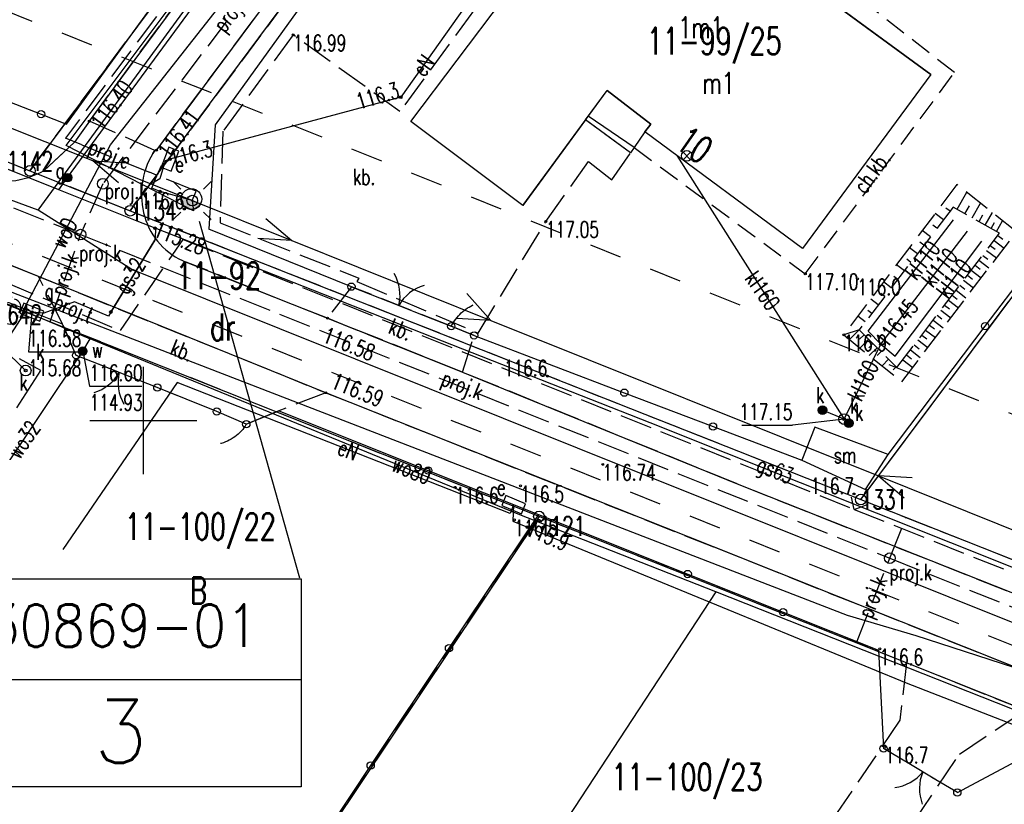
# Model space of a CAD drawing. Extents: x 6572638 to 13149531, y 5838629 to 11678088.
# Tile 22 of 37: x 6573744 to 6573790, y 5838982 to 5839019. Entities that reach past the tile are written whole.
import ezdxf
from ezdxf.enums import TextEntityAlignment as Align

# ---------------------------------------------------------------- set-up
doc = ezdxf.new("R2010")
doc.units = 0
doc.header["$MEASUREMENT"] = 0
for name, pattern in [('1', [0]), ('11', [3, 2.5, -0.5]), ('1_1', [0]), ('1_14', [0]), ('1_OTDM', [0]), ('1_OTKC', [1.5, 1, -0.5]), ('1_OTKJ', [2, 1.5, -0.5]), ('1_OTKK', [0]), ('1_OTKU', [2, 1.5, -0.5]), ('1_OTRK', [1.75, 1.25, -0.5]), ('1_OTRKG', [1.75, 1.25, -0.5]), ('2_EGBS', [0]), ('2_EGBSG', [0]), ('2_EGBU_A', [0]), ('2_EGBW_W', [1, 0.5, -0.5]), ('3_SUEP_A', [0]), ('3_SUGP', [0]), ('3_SUKM', [0]), ('3_SUKP', [0]), ('3_SULO', [0]), ('3_SUPP_P', [2, 1.5, -0.5]), ('3_SUTP_A', [0]), ('3_SUWP', [0]), ('GDE', [0]), ('GUK', [2, 1.5, -0.5])]:
    doc.linetypes.add(name, pattern=pattern)
doc.layers.get('0').update_dxf_attribs({"color": 250, "linetype": 'CONTINUOUS'})
for name, color, linetype in [('_L_NAP', 7, 'CONTINUOUS'), ('DZIALKI', 7, 'GDE'), ('EADTD_T_0', 7, 'CONTINUOUS'), ('EAPADR_T_0', 214, 'CONTINUOUS'), ('EBTPO_L_0_A', 7, '1'), ('EGBB_E_T_0', 7, 'CONTINUOUS'), ('EGBB_E_T_1', 7, 'CONTINUOUS'), ('EGBB_L_0', 7, '2_EGBU_A'), ('EGBE_L_3', 7, '2_EGBS'), ('EUZOU_T_0_A', 3, 'CONTINUOUS'), ('KONTURY', 3, 'GUK'), ('NUMERY_DZIALEK', 7, 'CONTINUOUS'), ('NUMERY_KONTUROW', 3, 'CONTINUOUS'), ('NUMERY_PUNKTOW', 7, 'CONTINUOUS'), ('OPIS_LNAP', 250, 'CONTINUOUS'), ('OTD_E_T_5', 7, 'CONTINUOUS'), ('OTD_L_8', 7, '1_OTDM'), ('OTK_E_T_1', 7, 'CONTINUOUS'), ('OTK_E_T_3', 7, 'CONTINUOUS'), ('OTK_L_0', 7, '1_OTKJ'), ('OTK_L_1', 7, '1_OTKK'), ('OTK_L_18', 7, '1_1'), ('OTK_L_2', 7, '1_OTKC'), ('OTK_L_4', 7, '1_OTKU'), ('OTO_L_0', 7, 'CONTINUOUS'), ('OTO_L_1', 7, 'CONTINUOUS'), ('OTO_L_2', 7, 'CONTINUOUS'), ('OTR_L_1', 7, '1_OTRK'), ('OTR_T_0', 7, 'CONTINUOUS'), ('OTR_T_1', 7, 'CONTINUOUS'), ('OTZ_T_0', 3, 'CONTINUOUS'), ('P_SUEP_E_T_0', 1, 'CONTINUOUS'), ('P_SUEP_L_0', 1, '3_SUPP_P'), ('P_SUK_E_T_6', 34, 'CONTINUOUS'), ('P_SUK_T_3', 34, 'CONTINUOUS'), ('P_SUKP_E_T_0', 34, 'CONTINUOUS'), ('P_SUKP_L_0', 34, '3_SUPP_P'), ('P_SUTP_E_T_0', 30, 'CONTINUOUS'), ('P_SUTP_L_0', 30, '3_SUPP_P'), ('PUNKTY', 7, 'CONTINUOUS'), ('SUE_E_T_1', 1, 'CONTINUOUS'), ('SUE_T_3', 7, 'CONTINUOUS'), ('SUE_T_4', 1, 'CONTINUOUS'), ('SUEP_E_T_0', 1, 'CONTINUOUS'), ('SUEP_L_0', 1, '3_SUEP_A'), ('SUER_T_0', 1, 'CONTINUOUS'), ('SUG_E_T_1', 52, 'CONTINUOUS'), ('SUG_E_T_4', 52, 'CONTINUOUS'), ('SUG_T_0', 52, 'CONTINUOUS'), ('SUG_T_2', 52, 'CONTINUOUS'), ('SUGP_E_T_0', 52, 'CONTINUOUS'), ('SUGP_L_0', 52, '3_SUGP'), ('SUGR_T_0', 52, 'CONTINUOUS'), ('SUK_E_T_5', 34, 'CONTINUOUS'), ('SUK_L_3', 34, '3_SUKM'), ('SUK_T_4', 34, 'CONTINUOUS'), ('SUKP_E_T_0', 34, 'CONTINUOUS'), ('SUKP_L_0', 34, '3_SUKP'), ('SUKR_T_0', 34, 'CONTINUOUS'), ('SUL_L_1', 7, '3_SULO'), ('SUP_E_T_1', 7, 'CONTINUOUS'), ('SUP_T_2', 7, 'CONTINUOUS'), ('SUP_T_4', 7, 'CONTINUOUS'), ('SUTP_L_0', 30, '3_SUTP_A'), ('SUW_E_T_2', 5, 'CONTINUOUS'), ('SUW_T_5', 5, 'CONTINUOUS'), ('SUWP_E_T_0', 5, 'CONTINUOUS'), ('SUWP_L_0', 5, '3_SUWP'), ('SUWR_T_0', 5, 'CONTINUOUS'), ('ZAKRES_L_0', 7, '11')]:
    doc.layers.add(name, color=color, linetype=linetype)
doc.styles.add('SIMPLEBX', font='simplex.shx', dxfattribs={"width": 0.7})
doc.styles.get("Standard").update_dxf_attribs({"font": 'Simplex.SHX', "width": 0.75})

# ---------------------------------------------------------------- blocks, each defined once
blk = doc.blocks.new('GRT')
at = {"linetype": 'CONTINUOUS'}
blk.add_circle((0, 0), 0.25, dxfattribs=at)
blk = doc.blocks.new('1_PADR')
at = {"linetype": 'CONTINUOUS'}
for p, q in [((-0.17675, -0.17675), (0.17675, 0.17675)), ((0.17675, -0.17675), (-0.17675, 0.17675))]:
    blk.add_line(p, q, dxfattribs=at)
blk.add_circle((0, 0), 0.25, dxfattribs=at)
blk = doc.blocks.new('2_OTRN')
at = {"linetype": 'CONTINUOUS'}
blk.add_circle((0, 0), 0.045, dxfattribs=at)
blk = doc.blocks.new('2_OTRS')
at = {"linetype": 'CONTINUOUS'}
blk.add_circle((0, 0), 0.045, dxfattribs=at)
blk = doc.blocks.new('2_OTZL')
at = {"linetype": 'CONTINUOUS'}
blk.add_circle((0, 0), 0.045, dxfattribs=at)
for centre, start, end in [((-0.357, 0.116), 102.1445, 221.86), ((0, 0.375), 30.1401, 149.8599), ((0.357, 0.116), 318.14, 77.8555), ((-0.22, -0.303), 174.1482, 293.8542), ((0.22, -0.303), 246.1458, 5.8518)]:
    blk.add_arc(centre, 0.375, start, end, dxfattribs=at)
blk = doc.blocks.new('4_SUKS')
at = {"linetype": 'CONTINUOUS'}
blk.add_circle((0, 0), 0.25, dxfattribs=at)
blk = doc.blocks.new('4_SUEO_W')
at = {"linetype": 'CONTINUOUS'}
for p, q in [((-0.53035, 0.53035), (-0.8839, 0.8839)), ((0.53035, 0.53035), (0.8839, 0.8839)), ((-0.53035, -0.53035), (-0.8839, -0.8839)), ((0.53035, -0.53035), (0.8839, -0.8839))]:
    blk.add_line(p, q, dxfattribs=at)
blk.add_circle((0, 0), 0.025, dxfattribs=at)
blk = doc.blocks.new('4_SUPP')
at = {"linetype": 'CONTINUOUS'}
blk.add_circle((0, 0), 0.25, dxfattribs=at)
blk = doc.blocks.new('4_SUES')
at = {"linetype": 'CONTINUOUS'}
for p, q in [((0.5, 0.25), (-0.5, 0.25)), ((-0.5, 0.25), (-0.5, -0.25)), ((0.5, -0.25), (0.5, 0.25)), ((-0.5, -0.25), (0.5, -0.25))]:
    blk.add_line(p, q, dxfattribs=at)
blk = doc.blocks.new('4_SUPS')
at = {"linetype": 'CONTINUOUS'}
blk.add_circle((0, 0), 0.0625, dxfattribs=at)
blk = doc.blocks.new('4_SUGS')
at = {"linetype": 'CONTINUOUS'}
for p, q in [((0.5, 0.25), (-0.5, 0.25)), ((-0.5, 0.25), (-0.5, -0.25)), ((0.5, -0.25), (0.5, 0.25)), ((-0.5, -0.25), (0.5, -0.25))]:
    blk.add_line(p, q, dxfattribs=at)
blk = doc.blocks.new('4_SUGW')
at = {"linetype": 'CONTINUOUS'}
for radius in [0.2, 0.175, 0.15, 0.125, 0.1, 0.075, 0.05, 0.025, 0.00715]:
    blk.add_circle((0, 0), radius, dxfattribs=at)
blk = doc.blocks.new('4_SUKU')
at = {"linetype": 'CONTINUOUS'}
for radius in [0.2, 0.175, 0.15, 0.125, 0.1, 0.075, 0.05, 0.025, 0.00715]:
    blk.add_circle((0, 0), radius, dxfattribs=at)
blk = doc.blocks.new('4_SUPW')
at = {"linetype": 'CONTINUOUS'}
blk.add_circle((0, 0), 0.25, dxfattribs=at)
blk = doc.blocks.new('4_SUWW')
at = {"linetype": 'CONTINUOUS'}
for radius in [0.2, 0.175, 0.15, 0.125, 0.1, 0.075, 0.05, 0.025, 0.00715]:
    blk.add_circle((0, 0), radius, dxfattribs=at)

msp = doc.modelspace()

# ---------------------------------------------------------------- hatches: boundary and pattern name
at = {"layer": 'SUEP_L_0', "linetype": '3_SUEP_A'}
h = msp.add_hatch(color=4, dxfattribs=at)
edge = h.paths.add_edge_path()
edge.add_line((6573751.78374, 5839010.4782), (6573752.68346, 5839010.1359))
edge.add_arc((6573752.24135, 5839010.32743), 0.48181, 161.764272, 336.576851, ccw=False)

# ---------------------------------------------------------------- linework, layer by layer
at = {"layer": '_L_NAP', "color": 5}
for p, q in [((6573739.7399, 5838992.62379), (6573757.35196, 5838992.62379)), ((6573757.35196, 5838992.62379), (6573757.35196, 5838982.93679)), ((6573739.7399, 5838987.94171), (6573757.35196, 5838987.94171)), ((6573757.35196, 5838982.93679), (6573739.7399, 5838982.93679))]:
    msp.add_line(p, q, dxfattribs=at)
at = {"layer": 'DZIALKI'}
for p, q in [((6573766.16, 5839040.47), (6573744.71, 5839011.64)), ((6573749.39, 5839009.78), (6573769.79, 5839037.21)), ((6573714.35, 5839023.63), (6573744.71, 5839011.64)), ((6573783.46, 5838996.32), (6573803.57, 5839023.24)), ((6573744.71, 5839011.64), (6573749.39, 5839009.78)), ((6573749.39, 5839009.78), (6573783.46, 5838996.32)), ((6573768.45, 5838995.53), (6573743.65, 5839005.4)), ((6573783.46, 5838996.32), (6573802.05, 5838988.97)), ((6573768.45, 5838995.53), (6573749.54, 5838967.28)), ((6573793.26, 5838985.65), (6573768.45, 5838995.53))]:
    msp.add_line(p, q, dxfattribs=at)
at = {"layer": 'EBTPO_L_0_A', "linetype": '1'}
for p, q in [((6573750, 5838997.5), (6573750, 5839002.5)), ((6573747.5, 5839000), (6573752.5, 5839000))]:
    msp.add_line(p, q, dxfattribs=at)
at = {"layer": 'EGBB_L_0', "linetype": '2_EGBU_A'}
for p, q in [((6573786.72, 5839016.12), (6573773.16, 5839026.06)), ((6573762.47, 5839013.94), (6573766.79, 5839019.67)), ((6573786.72, 5839016.12), (6573780.74, 5839008.02)), ((6573767.7, 5839010.02), (6573771.63, 5839015.38)), ((6573773.66, 5839013.82), (6573771.63, 5839015.38)), ((6573767.7, 5839010.02), (6573762.47, 5839013.94)), ((6573773.39, 5839013.45), (6573773.66, 5839013.82)), ((6573780.74, 5839008.02), (6573773.39, 5839013.45))]:
    msp.add_line(p, q, dxfattribs=at)
at = {"layer": 'EGBE_L_3', "linetype": '2_EGBS'}
for p, q in [((6573770.62, 5839014.01), (6573771.63, 5839015.38)), ((6573771.63, 5839015.38), (6573773.66, 5839013.82)), ((6573772.72, 5839012.47), (6573770.62, 5839014.01)), ((6573772.89, 5839012.72), (6573770.74453, 5839014.17892)), ((6573773.39, 5839013.45), (6573772.89, 5839012.72)), ((6573773.66, 5839013.82), (6573773.39, 5839013.45))]:
    msp.add_line(p, q, dxfattribs=at)
at = {"layer": 'EGBE_L_3', "linetype": '2_EGBSG'}
msp.add_line((6573772.89, 5839012.72), (6573772.72, 5839012.47), dxfattribs=at)
at = {"layer": 'KONTURY'}
for p, q in [((6573744.71, 5839011.64), (6573766.16, 5839040.47)), ((6573769.79, 5839037.21), (6573749.39, 5839009.78)), ((6573714.35, 5839023.63), (6573744.71, 5839011.64)), ((6573783.46, 5838996.32), (6573803.57, 5839023.24)), ((6573744.71, 5839011.64), (6573749.39, 5839009.78)), ((6573749.39, 5839009.78), (6573783.46, 5838996.32)), ((6573768.45, 5838995.53), (6573743.65, 5839005.4)), ((6573783.46, 5838996.32), (6573802.05, 5838988.97)), ((6573749.54, 5838967.28), (6573768.45, 5838995.53)), ((6573785.59, 5838988.71), (6573768.45, 5838995.53)), ((6573785.59, 5838988.71), (6573785.28, 5838986.04)), ((6573791.12, 5838986.5), (6573785.59, 5838988.71)), ((6573788.06, 5838984.46), (6573791.12, 5838986.5)), ((6573785.28, 5838986.04), (6573763.97, 5838954.65)), ((6573770.33, 5838958.05), (6573788.06, 5838984.46))]:
    msp.add_line(p, q, dxfattribs=at)
at = {"layer": 'OPIS_LNAP', "color": 6, "linetype": 'CONTINUOUS'}
msp.add_line((6573757.30234, 5838992.64968), (6573752.61086, 5839009.28432), dxfattribs=at)
at = {"layer": 'OTD_L_8', "linetype": '1_OTDM'}
for p, q in [((6573781.32, 5838999.7), (6573780.7, 5838998.15)), ((6573784.73, 5838998.42), (6573781.32, 5838999.7)), ((6573783.68, 5838996.79), (6573784.73, 5838998.42)), ((6573780.7, 5838998.15), (6573783.68, 5838996.79))]:
    msp.add_line(p, q, dxfattribs=at)
at = {"layer": 'OTK_L_0', "linetype": '1_OTKJ'}
for p, q in [((6573747.48, 5839013.95), (6573754.71, 5839023.75)), ((6573750.63729, 5839012.637), (6573757.72, 5839022.15)), ((6573747.48, 5839013.95), (6573746.78, 5839012.97)), ((6573750.53, 5839012.59), (6573747.48, 5839013.95)), ((6573745.38, 5839011.66), (6573746.78, 5839012.97)), ((6573750.44, 5839012.45), (6573750.53, 5839012.59)), ((6573750.63729, 5839012.637), (6573750.53, 5839012.59)), ((6573745.11, 5839006.71), (6573732.86, 5839011.64)), ((6573758.58, 5839004.77), (6573751.99, 5839007.39)), ((6573745.11, 5839006.71), (6573758.51, 5839001.3)), ((6573764.88, 5839002.26), (6573758.58, 5839004.77)), ((6573777.69, 5838997.05), (6573764.88, 5839002.26)), ((6573758.51, 5839001.3), (6573776.58, 5838994.11)), ((6573777.69, 5838997.05), (6573807.03, 5838985.43)), ((6573805.66, 5838982.53), (6573776.58, 5838994.11))]:
    msp.add_line(p, q, dxfattribs=at)
for centre, radius, start, end in [((6573753.61144, 5839010.542), 3.70114, 148.968051, 196.351841), ((6573743.46161, 5839014.99427), 3.84676, 251.797881, 299.914146), ((6573753.15419, 5839010.39255), 3.22035, 196.090783, 248.807027)]:
    msp.add_arc(centre, radius, start, end, dxfattribs=at)
at = {"layer": 'OTK_L_1', "linetype": '1_OTKK'}
for p, q in [((6573747.48, 5839013.95), (6573754.71, 5839023.75)), ((6573750.63729, 5839012.637), (6573757.72, 5839022.15)), ((6573747.48, 5839013.95), (6573746.78, 5839012.97)), ((6573745.38, 5839011.66), (6573746.78, 5839012.97)), ((6573750.53, 5839012.59), (6573750.43873, 5839012.4461)), ((6573750.63729, 5839012.637), (6573750.53, 5839012.59)), ((6573745.11, 5839006.71), (6573732.86, 5839011.64)), ((6573751.99, 5839007.39), (6573758.58, 5839004.77)), ((6573758.51, 5839001.3), (6573745.11, 5839006.71)), ((6573758.58, 5839004.77), (6573764.88, 5839002.26)), ((6573764.88, 5839002.26), (6573777.69, 5838997.05)), ((6573776.58, 5838994.11), (6573758.51, 5839001.3)), ((6573777.69, 5838997.05), (6573807.03, 5838985.43)), ((6573805.66, 5838982.53), (6573776.58, 5838994.11))]:
    msp.add_line(p, q, dxfattribs=at)
for centre, radius, start, end in [((6573753.61072, 5839010.54093), 3.70016, 149.010057, 196.339063), ((6573743.46161, 5839014.99427), 3.84676, 251.797881, 299.914146), ((6573753.15419, 5839010.39255), 3.22035, 196.090783, 248.807027)]:
    msp.add_arc(centre, radius, start, end, dxfattribs=at)
at = {"layer": 'OTK_L_18', "linetype": '1_1'}
for p, q in [((6573745.0915, 5839009.8102), (6573795.6931, 5839078.8862)), ((6573745.0915, 5839009.8102), (6573708.471, 5839023.29)), ((6573749.4685, 5839007.0459), (6573745.0915, 5839009.8102)), ((6573791.0322, 5838990.3894), (6573749.4685, 5839007.0459))]:
    msp.add_line(p, q, dxfattribs=at)
at = {"layer": 'OTK_L_2', "linetype": '1_OTKC'}
for p, q in [((6573787.83, 5839016.22), (6573782.65, 5839020.24)), ((6573780.87, 5839006.84), (6573787.83, 5839016.22)), ((6573772.89, 5839012.72), (6573780.87, 5839006.84))]:
    msp.add_line(p, q, dxfattribs=at)
at = {"layer": 'OTK_L_2', "linetype": '1_14'}
for p, q in [((6573782.11, 5839019.5), (6573786.72, 5839016.12)), ((6573786.72, 5839016.12), (6573780.74, 5839008.02)), ((6573773.39, 5839013.45), (6573772.89, 5839012.72)), ((6573780.74, 5839008.02), (6573773.39, 5839013.45))]:
    msp.add_line(p, q, dxfattribs=at)
at = {"layer": 'OTK_L_4', "linetype": '1_OTKU'}
for p, q in [((6573766.63, 5839020.77), (6573761.96, 5839014.4)), ((6573756.99, 5839017.97), (6573753.71, 5839013.48)), ((6573761.96, 5839014.4), (6573756.99, 5839017.97)), ((6573772.72, 5839012.47), (6573770.62, 5839014.01)), ((6573753.71, 5839013.48), (6573753.58, 5839009.21)), ((6573768.77, 5839009.28), (6573770.76, 5839012.08)), ((6573770.76, 5839012.08), (6573771.85, 5839011.22)), ((6573771.85, 5839011.22), (6573772.72, 5839012.47)), ((6573753.58, 5839009.21), (6573760.04, 5839006.64)), ((6573765.61, 5839004.08), (6573768.77, 5839009.28)), ((6573746.23, 5839004.5), (6573745.11, 5839006.71)), ((6573745.11, 5839006.71), (6573758.51, 5839001.3)), ((6573760.04, 5839006.64), (6573759.95, 5839006.48)), ((6573759.7, 5839006.24), (6573758.58, 5839004.77)), ((6573764.36, 5839004.4), (6573759.7, 5839006.24)), ((6573759.95, 5839006.48), (6573765.61, 5839004.08)), ((6573758.58, 5839004.77), (6573764.88, 5839002.26)), ((6573746.87, 5839003.04), (6573746.23, 5839004.5)), ((6573765.42, 5839003.97), (6573764.36, 5839004.4)), ((6573764.88, 5839002.26), (6573765.42, 5839003.97)), ((6573750.65, 5839001.54), (6573746.87, 5839003.04)), ((6573753.42, 5839000.42), (6573750.65, 5839001.54)), ((6573758.51, 5839001.3), (6573756.31, 5839000.45)), ((6573754.8, 5838999.83), (6573753.42, 5839000.42)), ((6573756.31, 5839000.45), (6573754.8, 5838999.83))]:
    msp.add_line(p, q, dxfattribs=at)
at = {"layer": 'OTK_L_4', "linetype": '1_14'}
for p, q in [((6573762.47, 5839013.94), (6573766.79, 5839019.67)), ((6573767.7, 5839010.02), (6573762.47, 5839013.94)), ((6573770.62, 5839014.01), (6573767.7, 5839010.02))]:
    msp.add_line(p, q, dxfattribs=at)
at = {"layer": 'OTO_L_0'}
for p, q in [((6573746.41755, 5839013.81526), (6573750.821, 5839019.88647)), ((6573757.36692, 5839019.3595), (6573753.34, 5839013.78)), ((6573738.24, 5839017), (6573745.22871, 5839014.27825)), ((6573745.22871, 5839014.27825), (6573746.41755, 5839013.81526)), ((6573753.34, 5839013.78), (6573753.05, 5839008.92)), ((6573759.7, 5839006.24), (6573753.05, 5839008.92)), ((6573789.25947, 5839004.39779), (6573791.90473, 5839007.88889)), ((6573746.23, 5839004.5), (6573739.25514, 5839007.25704)), ((6573746.87, 5839003.04), (6573746.23, 5839004.5)), ((6573784.73, 5838998.42), (6573789.25947, 5839004.39779)), ((6573765.42, 5839003.97), (6573772.4288, 5839001.30042)), ((6573753.42, 5839000.42), (6573750.65, 5839001.54)), ((6573772.4288, 5839001.30042), (6573776.5644, 5838999.72521)), ((6573754.8, 5838999.83), (6573756.31, 5839000.45)), ((6573756.31, 5839000.45), (6573763.27833, 5838997.67648)), ((6573776.5644, 5838999.72521), (6573780.7, 5838998.15)), ((6573763.27833, 5838997.67648), (6573768.42, 5838995.63)), ((6573768.42, 5838995.63), (6573764.25258, 5838989.39441)), ((6573768.42, 5838995.63), (6573775.38569, 5838992.84987)), ((6573775.38569, 5838992.84987), (6573779.83285, 5838991.07494)), ((6573779.83285, 5838991.07494), (6573784.28, 5838989.3)), ((6573764.25258, 5838989.39441), (6573760.59944, 5838983.9283)), ((6573784.28, 5838989.3), (6573784.52, 5838984.72)), ((6573788.84, 5838983.13), (6573793.42, 5838985.6)), ((6573760.59944, 5838983.9283), (6573756.94629, 5838978.4622)), ((6573787.96, 5838982.67), (6573788.84, 5838983.13))]:
    msp.add_line(p, q, dxfattribs=at)
for centre in [(6573745.22871, 5839014.27825), (6573789.25947, 5839004.39779), (6573772.4288, 5839001.30042), (6573776.5644, 5838999.72521), (6573763.27833, 5838997.67648), (6573775.38569, 5838992.84987), (6573779.83285, 5838991.07494), (6573764.25258, 5838989.39441), (6573760.59944, 5838983.9283)]:
    msp.add_circle(centre, 0.17, dxfattribs=at)
at = {"layer": 'OTO_L_1'}
for p, q in [((6573759.7, 5839006.24), (6573761.44868, 5839005.54954)), ((6573761.21615, 5839005.64135), (6573762.61132, 5839005.09046)), ((6573762.61132, 5839005.09046), (6573764.36, 5839004.4)), ((6573748.17907, 5839002.52053), (6573746.87, 5839003.04)), ((6573749.5733, 5839001.96726), (6573748.17907, 5839002.52053)), ((6573750.65, 5839001.54), (6573749.34093, 5839002.05947)), ((6573785.70311, 5838984.01495), (6573784.52, 5838984.72)), ((6573786.99165, 5838983.24707), (6573785.70311, 5838984.01495)), ((6573787.96, 5838982.67), (6573786.77689, 5838983.37505))]:
    msp.add_line(p, q, dxfattribs=at)
for centre in [(6573759.7, 5839006.24), (6573764.36, 5839004.4), (6573746.87, 5839003.04), (6573750.65, 5839001.54), (6573784.52, 5838984.72), (6573787.96, 5838982.67)]:
    msp.add_circle(centre, 0.17, dxfattribs=at)
for centre, start, end in [((6573759.96983, 5839005.83626), 346.397879, 30.472251), ((6573763.6546, 5839004.38133), 106.4346, 150.508972), ((6573747.137, 5839003.23144), 286.336739, 330.411112), ((6573750.81928, 5839001.77022), 166.300018, 210.37439), ((6573784.78731, 5838984.88249), 277.189182, 321.263554), ((6573788.19046, 5838982.85445), 157.152461, 201.226833)]:
    msp.add_arc(centre, 2, start, end, dxfattribs=at)
at = {"layer": 'OTO_L_2'}
for p, q in [((6573764.97437, 5839005.14359), (6573765.04308, 5839005.19126)), ((6573765.04308, 5839005.19126), (6573765.11555, 5839005.24819)), ((6573765.11555, 5839005.24819), (6573765.19134, 5839005.29299)), ((6573765.19134, 5839005.29299), (6573765.26712, 5839005.33779)), ((6573765.26712, 5839005.33779), (6573765.34996, 5839005.37972)), ((6573765.34996, 5839005.37972), (6573765.37868, 5839005.38965)), ((6573764.51141, 5839004.65153), (6573764.57727, 5839004.73273)), ((6573764.57727, 5839004.73273), (6573764.6323, 5839004.80753)), ((6573764.6323, 5839004.80753), (6573764.6944, 5839004.87946)), ((6573764.6944, 5839004.87946), (6573764.76357, 5839004.94853)), ((6573764.76357, 5839004.94853), (6573764.82566, 5839005.02046)), ((6573764.82566, 5839005.02046), (6573764.89814, 5839005.07739)), ((6573764.89814, 5839005.07739), (6573764.97437, 5839005.14359)), ((6573764.36, 5839004.4), (6573764.41172, 5839004.48693)), ((6573764.36, 5839004.4), (6573764.89, 5839004.185)), ((6573764.41172, 5839004.48693), (6573764.46345, 5839004.57386)), ((6573764.46345, 5839004.57386), (6573764.51141, 5839004.65153)), ((6573764.89, 5839004.185), (6573765.42, 5839003.97)), ((6573754.10962, 5839000.12516), (6573753.42, 5839000.42)), ((6573754.11054, 5839000.12477), (6573754.10962, 5839000.12516)), ((6573754.8, 5838999.83), (6573754.11038, 5839000.12484)), ((6573754.6846, 5838999.66183), (6573754.63083, 5838999.58693)), ((6573754.7423, 5838999.74591), (6573754.6846, 5838999.66183)), ((6573754.8, 5838999.83), (6573754.7423, 5838999.74591)), ((6573754.2661, 5838999.24259), (6573754.17948, 5838999.19262)), ((6573754.33826, 5838999.30962), (6573754.2661, 5838999.24259)), ((6573754.41961, 5838999.37272), (6573754.33826, 5838999.30962)), ((6573754.49177, 5838999.43975), (6573754.41961, 5838999.37272)), ((6573754.55474, 5838999.51071), (6573754.49177, 5838999.43975)), ((6573754.63083, 5838999.58693), (6573754.55474, 5838999.51071)), ((6573753.63478, 5838998.9361), (6573753.59933, 5838998.9295)), ((6573753.73586, 5838998.96901), (6573753.63478, 5838998.9361)), ((6573753.82774, 5838999.00586), (6573753.73586, 5838998.96901)), ((6573753.91962, 5838999.0427), (6573753.82774, 5838999.00586)), ((6573754.00624, 5838999.09268), (6573753.91962, 5838999.0427)), ((6573754.08893, 5838999.13345), (6573754.00624, 5838999.09268)), ((6573754.17948, 5838999.19262), (6573754.08893, 5838999.13345))]:
    msp.add_line(p, q, dxfattribs=at)
for centre in [(6573764.36, 5839004.4), (6573765.42, 5839003.97), (6573753.42, 5839000.42), (6573754.8, 5838999.83)]:
    msp.add_circle(centre, 0.17, dxfattribs=at)
at = {"layer": 'OTR_L_1', "linetype": '1_OTRK'}
for p, q in [((6573787.94, 5839011), (6573782.66, 5839003.99)), ((6573790.72, 5839008.8), (6573787.94, 5839011)), ((6573785.37, 5839001.81), (6573790.72, 5839008.8)), ((6573782.66, 5839003.99), (6573785.37, 5839001.81))]:
    msp.add_line(p, q, dxfattribs=at)
at = {"layer": 'OTR_L_1', "linetype": '1_1'}
for p, q in [((6573787.94966, 5839009.84853), (6573788.39614, 5839010.63902)), ((6573787.61925, 5839009.75358), (6573787.42342, 5839009.90388)), ((6573788.31621, 5839009.64149), (6573788.52325, 5839010.00804)), ((6573788.65615, 5839009.44949), (6573789.04016, 5839010.12937)), ((6573787.31483, 5839009.35693), (6573786.92676, 5839009.65477)), ((6573788.97141, 5839009.27142), (6573789.14948, 5839009.58668)), ((6573789.26379, 5839009.10629), (6573789.59406, 5839009.69103)), ((6573789.78639, 5839008.81111), (6573790.07045, 5839009.31403)), ((6573786.70599, 5839008.56364), (6573786.3251, 5839008.85597)), ((6573787.01041, 5839008.96029), (6573786.81817, 5839009.10783)), ((6573789.53493, 5839008.95314), (6573789.68808, 5839009.22429)), ((6573789.67488, 5839008.39658), (6573790.13926, 5839008.04124)), ((6573789.85255, 5839008.62877), (6573790.08475, 5839008.45109)), ((6573786.09715, 5839007.77035), (6573785.72343, 5839008.05717)), ((6573786.40157, 5839008.16699), (6573786.21292, 5839008.31178)), ((6573789.31957, 5839007.93224), (6573789.7839, 5839007.57695)), ((6573789.49722, 5839008.1644), (6573789.7294, 5839007.98674)), ((6573785.79273, 5839007.3737), (6573785.60767, 5839007.51573)), ((6573788.96431, 5839007.46796), (6573789.42858, 5839007.11271)), ((6573789.14194, 5839007.70009), (6573789.37409, 5839007.52245)), ((6573785.48831, 5839006.97705), (6573785.12177, 5839007.25837)), ((6573788.7867, 5839007.23584), (6573789.01882, 5839007.05822)), ((6573785.1839, 5839006.58041), (6573785.00242, 5839006.71969)), ((6573788.43151, 5839006.77164), (6573788.6636, 5839006.59405)), ((6573788.6091, 5839007.00373), (6573789.07331, 5839006.64853)), ((6573784.87948, 5839006.18376), (6573784.5201, 5839006.45957)), ((6573788.07637, 5839006.30751), (6573788.30843, 5839006.12994)), ((6573788.25393, 5839006.53957), (6573788.71808, 5839006.18441)), ((6573784.27064, 5839005.39046), (6573783.91844, 5839005.66077)), ((6573784.57506, 5839005.78711), (6573784.39716, 5839005.92364)), ((6573787.72127, 5839005.84343), (6573787.9533, 5839005.66589)), ((6573787.89881, 5839006.07546), (6573788.3629, 5839005.72035)), ((6573787.36622, 5839005.37942), (6573787.59822, 5839005.2019)), ((6573787.54374, 5839005.61142), (6573788.00777, 5839005.25635)), ((6573783.6618, 5839004.59717), (6573783.31678, 5839004.86197)), ((6573783.96622, 5839004.99382), (6573783.79191, 5839005.12759)), ((6573787.01121, 5839004.91546), (6573787.24318, 5839004.73796)), ((6573787.18871, 5839005.14743), (6573787.65268, 5839004.79241)), ((6573786.65625, 5839004.45157), (6573786.88819, 5839004.27409)), ((6573786.83372, 5839004.68351), (6573787.29763, 5839004.32853)), ((6573783.38, 5839004.23), (6573782.92601, 5839003.77601)), ((6573783.60699, 5839004.00301), (6573783.3923, 5839003.78831)), ((6573786.30133, 5839003.98773), (6573786.53324, 5839003.81028)), ((6573786.47878, 5839004.21964), (6573786.94263, 5839003.86471)), ((6573783.82169, 5839003.78831), (6573783.41557, 5839003.3822)), ((6573784.02474, 5839003.58526), (6573783.83269, 5839003.3932)), ((6573784.2168, 5839003.3932), (6573783.85351, 5839003.02991)), ((6573785.94646, 5839003.52395), (6573786.17834, 5839003.34652)), ((6573786.12389, 5839003.75583), (6573786.58768, 5839003.40095)), ((6573784.39844, 5839003.21156), (6573784.22664, 5839003.03975)), ((6573785.59163, 5839003.06023), (6573785.82348, 5839002.88283)), ((6573785.76904, 5839003.29209), (6573786.23277, 5839002.93725)), ((6573784.752, 5839002.858), (6573784.44671, 5839002.55272)), ((6573785.10555, 5839002.50445), (6573784.97207, 5839002.37097)), ((6573785.41424, 5839002.8284), (6573785.87791, 5839002.47361))]:
    msp.add_line(p, q, dxfattribs=at)
at = {"layer": 'OTR_L_1', "linetype": '1_OTRKG'}
for p, q in [((6573787.77, 5839009.95), (6573783.38, 5839004.23)), ((6573789.93, 5839008.73), (6573787.77, 5839009.95)), ((6573785.14, 5839002.47), (6573789.93, 5839008.73)), ((6573783.38, 5839004.23), (6573785.14, 5839002.47))]:
    msp.add_line(p, q, dxfattribs=at)
at = {"layer": 'OTR_L_1', "linetype": '1_14'}
msp.add_line((6573783.38, 5839004.23), (6573782.66, 5839003.99), dxfattribs=at)
at = {"layer": 'P_SUEP_L_0', "linetype": '3_SUPP_P'}
for p, q in [((6573754.21449, 5839023.63317), (6573746.3656, 5839013.1632)), ((6573747.13392, 5839012.84485), (6573746.3656, 5839013.1632)), ((6573747.13392, 5839012.84485), (6573750.29141, 5839011.56857)), ((6573752.46468, 5839010.69703), (6573750.29141, 5839011.56857)), ((6573752.28, 5839010.25), (6573752.46468, 5839010.69703))]:
    msp.add_line(p, q, dxfattribs=at)
at = {"layer": 'P_SUKP_L_0', "linetype": '3_SUPP_P'}
for p, q in [((6573767.24726, 5839036.14394), (6573748.11169, 5839011.03564)), ((6573748.11169, 5839011.03564), (6573747.06802, 5839008.66561)), ((6573742.09042, 5839010.66058), (6573747.06802, 5839008.66561)), ((6573745.64658, 5839004.60539), (6573747.06802, 5839008.66561)), ((6573747.06802, 5839008.66561), (6573784.80933, 5838993.5883)), ((6573784.80933, 5838993.5883), (6573785.5595, 5838995.46612)), ((6573783.25275, 5838989.63999), (6573784.80933, 5838993.5883)), ((6573784.80933, 5838993.5883), (6573804.34685, 5838985.78323))]:
    msp.add_line(p, q, dxfattribs=at)
at = {"layer": 'P_SUTP_L_0', "linetype": '3_SUPP_P'}
for p, q in [((6573748.92765, 5839004.19224), (6573751.85603, 5839008.44312)), ((6573751.85603, 5839008.44312), (6573783.14247, 5838995.86053)), ((6573743.46764, 5839006.49716), (6573748.92765, 5839004.19224)), ((6573783.14247, 5838995.86053), (6573783.02327, 5838996.42473)), ((6573783.14247, 5838995.86053), (6573783.8026, 5838996.10828)), ((6573783.14247, 5838995.86053), (6573829.07082, 5838977.56287))]:
    msp.add_line(p, q, dxfattribs=at)
at = {"layer": 'SUEP_L_0', "linetype": '3_SUEP_A'}
for p, q in [((6573746.4, 5839012.82), (6573765.2, 5839037.88)), ((6573765.91, 5839020.58), (6573762, 5839015.07)), ((6573747.63638, 5839012.10387), (6573738.34915, 5839015.81161)), ((6573762, 5839015.07), (6573751.24, 5839012.18)), ((6573752.33, 5839009.77), (6573746.4, 5839012.82)), ((6573752.28, 5839010.25), (6573747.63638, 5839012.10387)), ((6573748.84408, 5839011.08335), (6573747.63638, 5839012.10387)), ((6573747.63638, 5839012.10387), (6573749.21486, 5839012.01207)), ((6573751.02, 5839012.1), (6573750.77, 5839011.26)), ((6573750.84, 5839011.89), (6573751.24, 5839012.18)), ((6573751.24, 5839012.18), (6573751.02, 5839012.1)), ((6573750.57, 5839011.27), (6573750.84, 5839011.89)), ((6573750.4, 5839010.83), (6573750.57, 5839011.27)), ((6573750.77, 5839011.26), (6573750.43, 5839011.07)), ((6573750.79, 5839010.67), (6573750.4, 5839010.83)), ((6573752.28, 5839010.25), (6573750.79, 5839010.67)), ((6573752.28, 5839010.25), (6573756.92092, 5839008.38939)), ((6573752.28, 5839010.25), (6573752.33, 5839009.77)), ((6573755.7147, 5839009.41166), (6573756.92092, 5839008.38939)), ((6573756.92092, 5839008.38939), (6573755.34258, 5839008.48348)), ((6573756.92092, 5839008.38939), (6573766.20275, 5839004.66816)), ((6573765.08957, 5839005.92249), (6573766.20275, 5839004.66816)), ((6573766.20275, 5839004.66816), (6573764.62442, 5839004.76226)), ((6573766.20275, 5839004.66816), (6573784.27725, 5838997.42184)), ((6573751.58, 5839001.77), (6573746.24443, 5838993.99803)), ((6573767.1, 5838995.67), (6573751.58, 5839001.77)), ((6573784.27725, 5838997.42184), (6573793.55908, 5838993.70061)), ((6573785.85558, 5838997.32774), (6573784.27725, 5838997.42184)), ((6573784.27725, 5838997.42184), (6573785.48346, 5838996.39956)), ((6573767.26718, 5838996.07937), (6573767.1, 5838995.67)), ((6573767.26718, 5838996.07937), (6573767.23632, 5838995.30725)), ((6573767.23632, 5838995.30725), (6573773.93653, 5838992.55924)), ((6573773.93653, 5838992.55924), (6573785.577, 5838987.77337)), ((6573785.577, 5838987.77337), (6573791.9067, 5838985.30324))]:
    msp.add_line(p, q, dxfattribs=at)
at = {"layer": 'SUEP_L_0', "color": 4, "linetype": '3_SUEP_A'}
msp.add_circle((6573752.23983, 5839010.32368), 0.48181, dxfattribs=at)
msp.add_arc((6573752.24135, 5839010.32743), 0.48181, 161.764272, 336.576851, dxfattribs=at)
at = {"layer": 'SUGP_L_0', "linetype": '3_SUGP'}
for p, q in [((6573746.45923, 5839011.32092), (6573775.40777, 5839050.69398)), ((6573746.06438, 5839010.74656), (6573733.77766, 5839015.65553)), ((6573746.06438, 5839010.74656), (6573746.45923, 5839011.32092)), ((6573749.71, 5839009.29), (6573746.06438, 5839010.74656)), ((6573750.55, 5839008.96), (6573749.71, 5839009.29)), ((6573750.55, 5839008.96), (6573750.56, 5839008.82)), ((6573773.64, 5838999.89), (6573750.55, 5839008.96)), ((6573750.54, 5839008.4), (6573748.48, 5839005.06)), ((6573750.56, 5839008.82), (6573750.54, 5839008.4)), ((6573744.40889, 5839004.93141), (6573744.59, 5839005.21)), ((6573744.59, 5839005.21), (6573744.8, 5839005.05)), ((6573746.79, 5839005.53), (6573745.36, 5839005)), ((6573748.37, 5839004.87), (6573746.79, 5839005.53)), ((6573736.49, 5838992.75), (6573744.40889, 5839004.93141)), ((6573745.36, 5839005), (6573744.8, 5839005.05)), ((6573748.48, 5839005.06), (6573748.37, 5839004.87)), ((6573791.49, 5838992.77), (6573773.64, 5838999.89))]:
    msp.add_line(p, q, dxfattribs=at)
at = {"layer": 'SUGR_T_0', "linetype": 'CONTINUOUS'}
for p, q in [((6573744.8, 5839005.05), (6573744.63547, 5839003.20895)), ((6573744.63547, 5839003.20895), (6573747.10545, 5839003.20895))]:
    msp.add_line(p, q, dxfattribs=at)
at = {"layer": 'SUK_L_3', "linetype": '3_SUKM'}
for p, q in [((6573745.22, 5839002.34), (6573744.22, 5839002.88)), ((6573744.1, 5839000.59), (6573745.22, 5839002.34))]:
    msp.add_line(p, q, dxfattribs=at)
at = {"layer": 'SUKP_L_0', "linetype": '3_SUKP'}
for p, q in [((6573774.87, 5839012.36), (6573782.68, 5839000.07)), ((6573783.80081, 5839004.17182), (6573787.7833, 5839009.35926)), ((6573784.38612, 5839003.55515), (6573788.42917, 5839008.83337)), ((6573785.05436, 5839003.00791), (6573789.10067, 5839008.35619)), ((6573784.38612, 5839003.55515), (6573783.80081, 5839004.17182)), ((6573782.68, 5839000.07), (6573784.38612, 5839003.55515)), ((6573784.38612, 5839003.55515), (6573785.05436, 5839003.00791)), ((6573782.68, 5839000.07), (6573781.67, 5839000.49)), ((6573782.68, 5839000.07), (6573782.9, 5838999.88))]:
    msp.add_line(p, q, dxfattribs=at)
at = {"layer": 'SUKR_T_0', "linetype": 'CONTINUOUS'}
for p, q in [((6573744.51, 5839002.33), (6573743.41041, 5839003.4052)), ((6573777.90948, 5838999.78156), (6573780.27089, 5838999.78156)), ((6573782.68, 5839000.07), (6573780.27089, 5838999.78156))]:
    msp.add_line(p, q, dxfattribs=at)
at = {"layer": 'SUL_L_1', "linetype": '3_SULO'}
msp.add_line((6573748.48, 5839005.06), (6573750.54, 5839008.4), dxfattribs=at)
at = {"layer": 'SUTP_L_0', "linetype": '3_SUTP_A'}
for p, q in [((6573782.84, 5838990.91), (6573742.69, 5839006.42)), ((6573786.04, 5838989.97), (6573782.84, 5838990.91)), ((6573791.17, 5838988.31), (6573786.04, 5838989.97))]:
    msp.add_line(p, q, dxfattribs=at)
at = {"layer": 'SUWP_L_0', "linetype": '3_SUWP'}
for p, q in [((6573748.46662, 5839012.85364), (6573763.49, 5839031.92)), ((6573744.39237, 5839005.12551), (6573748.46662, 5839012.85364)), ((6573742.422, 5839005.95198), (6573744.39237, 5839005.12551)), ((6573744.39237, 5839005.12551), (6573747.51301, 5839003.81656)), ((6573747.17, 5839003.23), (6573747.51301, 5839003.81656)), ((6573767.48024, 5838995.64689), (6573747.51301, 5839003.81656)), ((6573742.61707, 5838996.42491), (6573747.17, 5839003.23)), ((6573776.69316, 5838992.01318), (6573767.48024, 5838995.64689)), ((6573776.69316, 5838992.01318), (6573761.3891, 5838968.6979)), ((6573795.78788, 5838984.48192), (6573776.69316, 5838992.01318))]:
    msp.add_line(p, q, dxfattribs=at)
at = {"layer": 'SUWR_T_0', "linetype": 'CONTINUOUS'}
for p, q in [((6573747.17, 5839003.23), (6573747.49225, 5839001.59641)), ((6573747.49225, 5839001.59641), (6573749.93509, 5839001.59641))]:
    msp.add_line(p, q, dxfattribs=at)
at = {"layer": 'ZAKRES_L_0', "linetype": '2_EGBW_W', "ltscale": 3}
for p, q in [((6573709.97387, 5839032.52362), (6573754.14061, 5839014.89092)), ((6573706.26613, 5839023.23638), (6573750.41939, 5839005.60908)), ((6573754.14061, 5839014.89092), (6573800.05835, 5838996.48182)), ((6573750.41939, 5839005.60908), (6573796.34165, 5838987.19818))]:
    msp.add_line(p, q, dxfattribs=at)

# ---------------------------------------------------------------- block references
at = {"layer": 'EAPADR_T_0'}
msp.add_blockref('1_PADR', (6573775.34369, 5839012.33549), dxfattribs=at)
at = {"layer": 'OTR_T_0'}
for p in [(6573756.99, 5839017.97), (6573768.77, 5839009.28), (6573780.87, 5839006.84), (6573771.42, 5838997.96)]:
    msp.add_blockref('2_OTRS', p, dxfattribs=at)
for p, rotation in [((6573747.48, 5839013.95), 53.58175851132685), ((6573750.61, 5839012.6), 53.33221071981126), ((6573758.58, 5839004.77), 359.9999999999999), ((6573758.51, 5839001.3), 359.9999999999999)]:
    msp.add_blockref('2_OTRS', p, dxfattribs=dict(at, rotation=rotation))
at = {"layer": 'OTR_T_1'}
for p in [(6573751.91, 5839009.86), (6573783.3, 5839006.6), (6573782.66, 5839003.99), (6573768.84, 5839002.07), (6573764.54, 5838996.89), (6573767.59154, 5838996.95365), (6573783.14, 5838996.58), (6573767.3, 5838995.37), (6573784.34, 5838989.36), (6573784.58, 5838984.78)]:
    msp.add_blockref('2_OTRN', p, dxfattribs=at)
at = {"layer": 'OTZ_T_0'}
msp.add_blockref('2_OTZL', (6573743.5531, 5839005.1756), dxfattribs=at)
at = {"layer": 'P_SUK_T_3'}
for p in [(6573748.11169, 5839011.03564), (6573747.06802, 5839008.66561), (6573784.80933, 5838993.5883)]:
    msp.add_blockref('4_SUKS', p, dxfattribs=at)
at = {"layer": 'PUNKTY'}
for p in [(6573744.71, 5839011.64), (6573749.39, 5839009.78), (6573783.46, 5838996.32), (6573768.45, 5838995.53)]:
    msp.add_blockref('GRT', p, dxfattribs=at)
at = {"layer": 'SUE_T_3'}
for name in ['4_SUEO_W', '4_SUPP']:
    msp.add_blockref(name, (6573752.28, 5839010.25), dxfattribs=at)
at = {"layer": 'SUE_T_4'}
for p, rotation in [((6573751.24, 5839012.18), 248.8481515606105), ((6573767.26718, 5838996.07937), 337.0728820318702)]:
    msp.add_blockref('4_SUES', p, dxfattribs=dict(at, rotation=rotation))
at = {"layer": 'SUER_T_0'}
for p in [(6573762, 5839015.07), (6573751.24, 5839012.18), (6573750.43, 5839011.07), (6573750.79, 5839010.67)]:
    msp.add_blockref('4_SUPS', p, dxfattribs=at)
at = {"layer": 'SUER_T_0', "rotation": 337.6995894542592}
msp.add_blockref('4_SUPS', (6573767.916, 5838995.02849), dxfattribs=at)
at = {"layer": 'SUG_T_0', "rotation": 338.4299996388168}
msp.add_blockref('4_SUGS', (6573744.8, 5839005.05), dxfattribs=at)
at = {"layer": 'SUG_T_2'}
msp.add_blockref('4_SUGW', (6573746.45923, 5839011.32092), dxfattribs=at)
at = {"layer": 'SUGR_T_0'}
for p in [(6573750.55, 5839008.96), (6573744.8, 5839005.05), (6573748.48, 5839005.06)]:
    msp.add_blockref('4_SUPS', p, dxfattribs=at)
at = {"layer": 'SUK_T_4'}
for p in [(6573781.67, 5839000.49), (6573782.9, 5838999.88)]:
    msp.add_blockref('4_SUKU', p, dxfattribs=at)
at = {"layer": 'SUKR_T_0'}
for p in [(6573784.38612, 5839003.55515), (6573744.51, 5839002.33), (6573782.68, 5839000.07)]:
    msp.add_blockref('4_SUPS', p, dxfattribs=at)
at = {"layer": 'SUP_T_2'}
msp.add_blockref('4_SUPP', (6573752.28, 5839010.25), dxfattribs=at)
at = {"layer": 'SUP_T_4'}
for p in [(6573744.51, 5839002.33), (6573782.68, 5839000.07)]:
    msp.add_blockref('4_SUPW', p, dxfattribs=at)
at = {"layer": 'SUW_T_5'}
msp.add_blockref('4_SUWW', (6573747.17, 5839003.23), dxfattribs=at)
at = {"layer": 'SUWR_T_0'}
msp.add_blockref('4_SUPS', (6573747.17, 5839003.23), dxfattribs=at)

# ---------------------------------------------------------------- texts
at = {"color": 5, "linetype": 'BYBLOCK', "style": 'SIMPLEBX', "width": 0.9}
msp.add_text('930869-01', height=1.98, dxfattribs=at).set_placement((6573741.17426, 5838989.45543))
at = {"layer": '_L_NAP', "color": 5, "style": 'SIMPLEBX'}
msp.add_text('3', height=2.94133, dxfattribs=at).set_placement((6573747.67648, 5838984.04909))
at = {"layer": 'EADTD_T_0', "width": 0.7}
msp.add_text('10', height=1.25, rotation=324.985629, dxfattribs=at).set_placement((6573775.34369, 5839012.33549), align=Align.CENTER)
at = {"layer": 'EGBB_E_T_0', "width": 0.7}
msp.add_text('m1', height=1, dxfattribs=at).set_placement((6573776.81935, 5839015.72763), align=Align.MIDDLE)
at = {"layer": 'EGBB_E_T_1', "width": 0.7}
msp.add_text('1m1', height=1, dxfattribs=at).set_placement((6573775.99812, 5839018.3158), align=Align.MIDDLE)
at = {"layer": 'EUZOU_T_0_A', "width": 0.7}
msp.add_text('dr', height=1.25, dxfattribs=at).set_placement((6573753.09787, 5839003.73819))
at = {"layer": 'NUMERY_DZIALEK', "width": 0.7}
for s, p in [('11-99/25', (6573776.61769, 5839017.5991)), ('11-100/22', (6573752.6557, 5838994.97571)), ('11-100/23', (6573775.34391, 5838983.30748))]:
    msp.add_text(s, height=1.25, dxfattribs=at).set_placement(p, align=Align.MIDDLE)
msp.add_text('11-92', height=1.25, dxfattribs=at).set_placement((6573751.51526, 5839006.12766))
at = {"layer": 'NUMERY_KONTUROW', "width": 0.7}
for s, p in [('dr', (6573753.09787, 5839003.73819)), ('B', (6573752.16952, 5838991.45689))]:
    msp.add_text(s, height=1.25, dxfattribs=at).set_placement(p)
at = {"layer": 'NUMERY_PUNKTOW', "width": 0.7}
msp.add_text('1142', height=0.9, dxfattribs=at).set_placement((6573744.71, 5839011.64), align=Align.CENTER)
for s, p in [('1134', (6573749.39, 5839009.33)), ('642', (6573743.65, 5839004.5)), ('1331', (6573783.46, 5838995.87)), ('1121', (6573768.45, 5838994.63))]:
    msp.add_text(s, height=0.9, dxfattribs=at).set_placement(p)
at = {"layer": 'OTD_E_T_5', "width": 0.7}
msp.add_text('sm', height=0.75, dxfattribs=at).set_placement((6573782.72607, 5838998.39458), align=Align.MIDDLE)
at = {"layer": 'OTK_E_T_1', "width": 0.7}
msp.add_text('ch.kb.', height=0.75, rotation=54.272591, dxfattribs=at).set_placement((6573783.967, 5839011.57987), align=Align.MIDDLE)
at = {"layer": 'OTK_E_T_3', "width": 0.7}
for rotation, p in [(0.616073, (6573760.29699, 5839011.35663)), (338.4, (6573762, 5839004.25)), (338, (6573751.81, 5839003.27))]:
    msp.add_text('kb.', height=0.75, rotation=rotation, dxfattribs=at).set_placement(p, align=Align.MIDDLE)
at = {"layer": 'OTR_T_0', "width": 0.7}
for s, p in [('116.99', (6573756.99, 5839017.22)), ('117.05', (6573768.77, 5839008.53)), ('117.10', (6573780.87, 5839006.09)), ('116.74', (6573771.42, 5838997.21))]:
    msp.add_text(s, height=0.75, dxfattribs=at).set_placement(p)
for s, rotation, p in [('116.40', 53.581759, (6573748.08353, 5839013.50474)), ('116.41', 53.332211, (6573751.21158, 5839012.15212)), ('116.58', 338.300001, (6573758.30269, 5839003.68315)), ('116.59', 338, (6573758.69905, 5839001.54461))]:
    msp.add_text(s, height=0.75, rotation=rotation, dxfattribs=at).set_placement(p)
at = {"layer": 'OTR_T_1', "width": 0.7}
for s, p in [('116.6', (6573751.91, 5839009.86)), ('116.6', (6573768.84, 5839002.07)), ('116.7', (6573783.14, 5838996.58))]:
    msp.add_text(s, height=0.75, dxfattribs=at).set_placement(p, align=Align.RIGHT)
for s, p in [('116.0', (6573783.3, 5839005.85)), ('116.9', (6573782.66, 5839003.24)), ('116.5', (6573767.59154, 5838996.20365)), ('116.6', (6573764.54, 5838996.14)), ('116.5', (6573767.3, 5838994.62)), ('116.6', (6573784.34, 5838988.61)), ('116.7', (6573784.58, 5838984.03))]:
    msp.add_text(s, height=0.75, dxfattribs=at).set_placement(p)
at = {"layer": 'P_SUEP_E_T_0', "width": 0.7}
msp.add_text('proj.e', height=0.75, rotation=337.862713, dxfattribs=at).set_placement((6573748.39887, 5839012.33354), align=Align.MIDDLE)
at = {"layer": 'P_SUK_E_T_6', "width": 0.7}
for p in [(6573748.20528, 5839010.33767), (6573747.00317, 5839007.43813), (6573784.79937, 5838992.56716)]:
    msp.add_text('proj.k', height=0.75, dxfattribs=at).set_placement(p)
at = {"layer": 'P_SUKP_E_T_0', "width": 0.7}
for rotation, p in [(52.678726, (6573754.16924, 5839018.98392)), (70.705398, (6573746.40968, 5839006.78514)), (338.223736, (6573764.8507, 5839001.56159)), (68.483674, (6573784.08339, 5838991.74693))]:
    msp.add_text('proj.k', height=0.75, rotation=rotation, dxfattribs=at).set_placement(p, align=Align.MIDDLE)
at = {"layer": 'P_SUTP_E_T_0', "width": 0.7}
msp.add_text('proj.t', height=0.75, rotation=337.113187, dxfattribs=at).set_placement((6573746.71521, 5839005.12621), align=Align.MIDDLE)
at = {"layer": 'SUE_E_T_1', "width": 0.7}
for p in [(6573751.48045, 5839011.56973), (6573766.48281, 5838996.51202)]:
    msp.add_text('e', height=0.75, dxfattribs=at).set_placement(p)
at = {"layer": 'SUEP_E_T_0', "width": 0.7}
for rotation, p in [(54.639782, (6573763.04876, 5839016.54792)), (338.54, (6573759.55528, 5838998.63539))]:
    msp.add_text('eN', height=0.75, rotation=rotation, dxfattribs=at).set_placement(p, align=Align.MIDDLE)
at = {"layer": 'SUER_T_0', "width": 0.7}
msp.add_text('116.3', height=0.75, rotation=16.819413, dxfattribs=at).set_placement((6573762, 5839015.07), align=Align.RIGHT)
for s, rotation, p in [('116.3', 15.034111, (6573751.33727, 5839011.81784)), ('115.9', 337.699589, (6573767.7737, 5838994.68153))]:
    msp.add_text(s, height=0.75, rotation=rotation, dxfattribs=at).set_placement(p)
at = {"layer": 'SUG_E_T_1', "width": 0.7}
msp.add_text('g', height=0.75, dxfattribs=at).set_placement((6573745.4, 5839005.65))
at = {"layer": 'SUG_E_T_4', "width": 0.7}
msp.add_text('g', height=0.75, dxfattribs=at).set_placement((6573746.3329, 5839011.27881), align=Align.RIGHT)
at = {"layer": 'SUGP_E_T_0', "width": 0.7}
for s, rotation, p in [('gs32', 58.339996, (6573749.48, 5839006.68)), ('gs63', 338.247, (6573779.42, 5838997.58))]:
    msp.add_text(s, height=0.75, rotation=rotation, dxfattribs=at).set_placement(p, align=Align.MIDDLE)
at = {"layer": 'SUGR_T_0', "width": 0.7}
msp.add_text('115.28', height=0.75, rotation=338.554567, dxfattribs=at).set_placement((6573750.41289, 5839008.61096))
for s, p in [('116.58', (6573744.63547, 5839003.45895)), ('115.68', (6573744.63547, 5839002.08395))]:
    msp.add_text(s, height=0.75, dxfattribs=at).set_placement(p)
at = {"layer": 'SUK_E_T_5', "width": 0.7}
for p in [(6573781.37389, 5839000.81163), (6573783.19692, 5838999.98581)]:
    msp.add_text('k', height=0.75, dxfattribs=at).set_placement(p)
at = {"layer": 'SUKP_E_T_0', "width": 0.7}
for s, rotation, p in [('kl110', 52.489994, (6573786.33205, 5839007.46892)), ('kl110', 50.470006, (6573787.12553, 5839007.13146)), ('kl110', 52.889997, (6573787.79082, 5839006.62488)), ('kl160', 305.308408, (6573778.87637, 5839006.05549)), ('kl160', 63.916408, (6573783.56045, 5839001.86853))]:
    msp.add_text(s, height=0.75, rotation=rotation, dxfattribs=at).set_placement(p, align=Align.MIDDLE)
at = {"layer": 'SUKR_T_0', "width": 0.7}
msp.add_text('116.45', height=0.75, rotation=52.548324, dxfattribs=at).set_placement((6573784.68382, 5839003.32711))
msp.add_text('117.15', height=0.75, dxfattribs=at).set_placement((6573780.27089, 5839000.03156), align=Align.RIGHT)
at = {"layer": 'SUP_E_T_1', "width": 0.7}
for p in [(6573745.01, 5839002.83), (6573744.22464, 5839001.40333), (6573782.95874, 5839000.32888)]:
    msp.add_text('k', height=0.75, dxfattribs=at).set_placement(p)
at = {"layer": 'SUW_E_T_2', "width": 0.7}
msp.add_text('w', height=0.75, dxfattribs=at).set_placement((6573747.61366, 5839002.91861))
at = {"layer": 'SUWP_E_T_0', "width": 0.7}
for s, rotation, p in [('woD', 62.201949, (6573746.30179, 5839008.74733)), ('wo32', 56.215616, (6573744.41666, 5838999.11469)), ('wo80', 337.639282, (6573762.51063, 5838997.69316))]:
    msp.add_text(s, height=0.75, rotation=rotation, dxfattribs=at).set_placement(p, align=Align.MIDDLE)
at = {"layer": 'SUWR_T_0', "width": 0.7}
for s, p in [('116.60', (6573747.49225, 5839001.84641)), ('114.93', (6573747.49225, 5839000.47141))]:
    msp.add_text(s, height=0.75, dxfattribs=at).set_placement(p)

doc.saveas('drawing.dxf')
